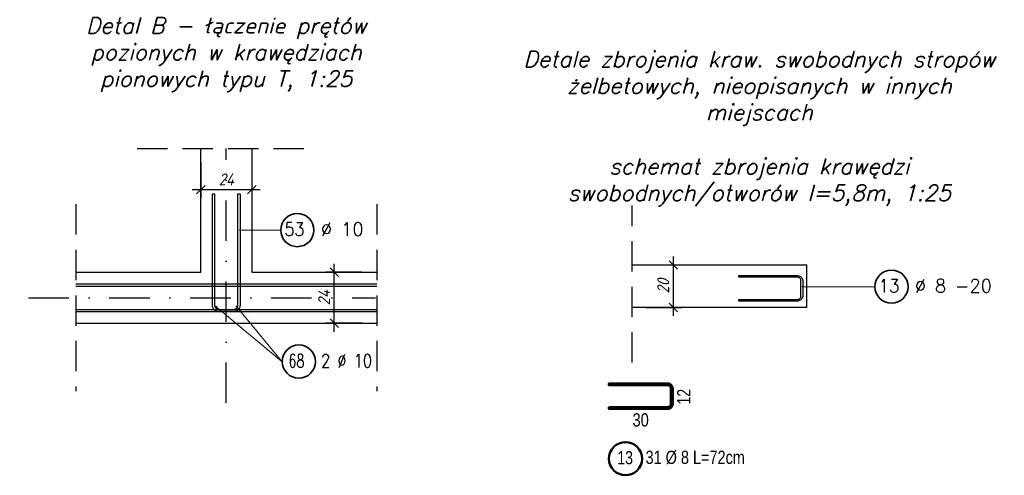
# Model space of a CAD drawing. Header units: millimetres. Extents: x -59549 to 24928, y -40343 to 39139.
# Tile 23 of 27: x -16616 to -11980, y 31764 to 33908. Entities that reach past the tile are written whole.
import ezdxf

# ---------------------------------------------------------------- set-up
doc = ezdxf.new("R2010")
doc.units = ezdxf.units.MM
doc.header["$MEASUREMENT"] = 0
doc.linetypes.add('DASHDOT', pattern=[25.4, 12.7, -6.35, 0, -6.35])
doc.linetypes.add('Hidden', pattern=[7.14375, 4.7625, -2.38125])
for name, color, linetype in [('k-schody', 2, 'Continuous'), ('k-wymiary', 1, 'Continuous'), ('k-ściany', 2, 'Continuous'), ('K-ŚCIANY OPISY', 2, 'Continuous')]:
    doc.layers.add(name, color=color, linetype=linetype)
doc.layers.add('Ogólne', color=7, linetype='Continuous', lineweight=25)
doc.styles.add('Arial', font='arial.ttf', dxfattribs={"height": 11.90625})
doc.styles.add('ISO', font='ISOCP.SHX', dxfattribs={"oblique": 15})
doc.styles.add('ROMANS', font='romans__.ttf')
doc.styles.add('STYL_AUTOMATYCZNY_3', font='GOTHIC.TTF')
doc.dimstyles.new('ISO 1_20', dxfattribs={"dimtxt": 56, "dimasz": 40, "dimexe": 40, "dimexo": 70, "dimgap": 20, "dimtad": 1, "dimdec": 1, "dimlfac": 0.1, "dimdsep": 46, "dimtxsty": 'ISO', "dimblk": 'OBLIQUE', "dimcen": 0.09, "dimdle": 40, "dimclrd": 1, "dimclre": 1, "dimclrt": 2, "dimadec": 0, "dimazin": 0, "dimtfac": 1, "dimtdec": 1, "dimtix": 1, "dimtmove": 2, "dimatfit": 0, "dimfxl": 1, "dimtolj": 1, "dimtzin": 0, "dimlwd": -1, "dimlwe": -1, "dimarcsym": 0})

# ---------------------------------------------------------------- blocks, each defined once
blk = doc.blocks.new('_Oblique')
at = {"color": 0, "linetype": 'ByBlock', "lineweight": -2, "ltscale": 30}
blk.add_line((-0.5, -0.5), (0.5, 0.5), dxfattribs=at)
blk = doc.blocks.new('*D143')
at = {"layer": 'Defpoints', "color": 0}
for p in [(-15134.8, 32719.7), (-14935.2, 32719.7), (-14935.2, 32479.7)]:
    blk.add_point(p, dxfattribs=at)
at = {"layer": 'k-wymiary', "color": 1}
for p, q in [((-15134.8, 32439.7), (-15134.8, 32759.7)), ((-15005.2, 32719.7), (-15174.8, 32719.7)), ((-15005.2, 32479.7), (-15174.8, 32479.7))]:
    blk.add_line(p, q, dxfattribs=at)
at = {"layer": 'k-wymiary', "color": 1, "xscale": 40, "yscale": 40, "zscale": 40}
for p, rotation in [((-15134.8, 32719.7), 90), ((-15134.8, 32479.7), 270)]:
    blk.add_blockref('_Oblique', p, dxfattribs=dict(at, rotation=rotation))
at = {"layer": 'k-wymiary', "color": 2, "insert": (-15182.8, 32599.7), "char_height": 56, "attachment_point": 5, "rotation": 90, "style": 'ISO'}
blk.add_mtext('\\A1;24', dxfattribs=at)
blk = doc.blocks.new('*D142')
at = {"layer": 'Defpoints', "color": 0}
for p in [(-15763.6, 33308), (-15523.6, 33308), (-15523.6, 33108.4)]:
    blk.add_point(p, dxfattribs=at)
at = {"layer": 'k-wymiary', "color": 1}
for p, q in [((-15763.6, 33238), (-15763.6, 33068.4)), ((-15523.6, 33238), (-15523.6, 33068.4)), ((-15803.6, 33108.4), (-15483.6, 33108.4))]:
    blk.add_line(p, q, dxfattribs=at)
at = {"layer": 'k-wymiary', "color": 1, "xscale": 40, "yscale": 40, "zscale": 40, "rotation": 180}
blk.add_blockref('_Oblique', (-15763.6, 33108.4), dxfattribs=at)
at = {"layer": 'k-wymiary', "color": 1, "xscale": 40, "yscale": 40, "zscale": 40}
blk.add_blockref('_Oblique', (-15523.6, 33108.4), dxfattribs=at)
at = {"layer": 'k-wymiary', "color": 2, "insert": (-15643.6, 33156.5), "char_height": 56, "attachment_point": 5, "style": 'ISO'}
blk.add_mtext('\\A1;24', dxfattribs=at)
blk = doc.blocks.new('*D154')
at = {"layer": 'Defpoints', "color": 0}
for p in [(-13737.6, 32753.9), (-13538, 32753.9), (-13737.6, 32553.9)]:
    blk.add_point(p, dxfattribs=at)
at = {"layer": 'k-wymiary', "color": 1}
for p, q in [((-13538, 32513.9), (-13538, 32793.9)), ((-13667.6, 32753.9), (-13498, 32753.9)), ((-13667.6, 32553.9), (-13498, 32553.9))]:
    blk.add_line(p, q, dxfattribs=at)
at = {"layer": 'k-wymiary', "color": 1, "xscale": 40, "yscale": 40, "zscale": 40}
for p, rotation in [((-13538, 32753.9), 90), ((-13538, 32553.9), 270)]:
    blk.add_blockref('_Oblique', p, dxfattribs=dict(at, rotation=rotation))
at = {"layer": 'k-wymiary', "color": 2, "insert": (-13586, 32653.9), "char_height": 56, "attachment_point": 5, "rotation": 90, "style": 'ISO'}
blk.add_mtext('\\A1;20', dxfattribs=at)

msp = doc.modelspace()

# ---------------------------------------------------------------- hatches: boundary and pattern name
at = {"layer": 'Ogólne', "linetype": 'Continuous', "lineweight": 50, "transparency": 33554687}
for points in [[(-15685.51, 32556.08), (-15685.89, 32557.99), (-15686.98, 32559.61), (-15688.6, 32560.7), (-15690.51, 32561.08), (-15692.43, 32560.7), (-15694.05, 32559.61), (-15695.13, 32557.99), (-15695.51, 32556.08), (-15695.13, 32554.17), (-15694.05, 32552.54), (-15692.43, 32551.46), (-15690.51, 32551.08), (-15688.6, 32551.46), (-15686.98, 32552.54), (-15685.89, 32554.17)], [(-15590.05, 32558.31), (-15590.43, 32560.22), (-15591.51, 32561.84), (-15593.13, 32562.93), (-15595.05, 32563.31), (-15596.96, 32562.93), (-15598.58, 32561.84), (-15599.67, 32560.22), (-15600.05, 32558.31), (-15599.67, 32556.39), (-15598.58, 32554.77), (-15596.96, 32553.69), (-15595.05, 32553.31), (-15593.13, 32553.69), (-15591.51, 32554.77), (-15590.43, 32556.39)]]:
    msp.add_hatch(color=5, dxfattribs=at).paths.add_polyline_path(points)

# ---------------------------------------------------------------- linework, layer by layer
at = {"layer": 'k-schody', "color": 1, "linetype": 'DASHDOT', "ltscale": 15}
for p, q in [((-15643.57, 32104.72), (-15643.57, 33302.61)), ((-16575.47, 32599.67), (-14940.63, 32599.67))]:
    msp.add_line(p, q, dxfattribs=at)
at = {"layer": 'k-ściany', "color": 1, "linetype": 'Hidden', "ltscale": 30}
for p, q in [((-16063.43, 33302.61), (-15223.71, 33302.61)), ((-16351.94, 33039.53), (-16351.94, 32159.81)), ((-14935.2, 33039.53), (-14935.2, 32159.81)), ((-13732.19, 32294.05), (-13732.19, 33033.77))]:
    msp.add_line(p, q, dxfattribs=at)
at = {"layer": 'k-ściany', "color": 2}
for p, q in [((-15763.57, 32719.67), (-15763.57, 33302.61)), ((-15523.57, 33302.61), (-15523.57, 32719.67)), ((-13732.19, 32753.91), (-12909.24, 32753.91)), ((-12909.24, 32553.91), (-12909.24, 32753.91)), ((-16351.94, 32719.67), (-15763.57, 32719.67)), ((-15523.57, 32719.67), (-14935.2, 32719.67)), ((-16351.94, 32664.67), (-14935.2, 32664.67)), ((-16351.94, 32654.67), (-14935.2, 32654.67)), ((-12909.24, 32553.91), (-13732.19, 32553.91)), ((-16351.94, 32544.67), (-14935.2, 32544.67)), ((-16351.94, 32534.67), (-14935.2, 32534.67)), ((-16351.94, 32479.67), (-14935.2, 32479.67))]:
    msp.add_line(p, q, dxfattribs=at)
at = {"layer": 'Ogólne', "color": 7, "linetype": 'Continuous', "lineweight": 18, "transparency": 33554687}
for p, q in [((-15388.8, 32917.99), (-15583.57, 32917.99)), ((-12590.92, 32651.49), (-12933.24, 32651.49)), ((-15381.59, 32299.07), (-15690.51, 32556.08)), ((-15381.59, 32299.07), (-15595.05, 32558.31))]:
    msp.add_line(p, q, dxfattribs=at)
at = {"layer": 'Ogólne', "color": 7, "linetype": 'Continuous', "lineweight": 25, "transparency": 33554687}
for points in [[(-15698.57, 33088.09), (-15698.57, 32563.93), (-15698.07, 32560.29), (-15696.86, 32556.62), (-15694.98, 32553.27), (-15692.7, 32550.54), (-15689.97, 32548.26), (-15686.62, 32546.38), (-15682.95, 32545.18), (-15679.31, 32544.67), (-15607.83, 32544.67), (-15604.19, 32545.18), (-15600.53, 32546.38), (-15597.17, 32548.26), (-15594.44, 32550.54), (-15592.17, 32553.27), (-15590.29, 32556.62), (-15589.08, 32560.29), (-15588.57, 32563.93), (-15588.57, 33088.09), (-15578.57, 33088.09), (-15578.57, 32563.23), (-15579.3, 32558.02), (-15581.09, 32552.58), (-15583.9, 32547.57), (-15587.34, 32543.44), (-15591.47, 32539.99), (-15596.48, 32537.19), (-15601.92, 32535.4), (-15607.14, 32534.67), (-15680.01, 32534.67), (-15685.22, 32535.4), (-15690.66, 32537.19), (-15695.67, 32539.99), (-15699.8, 32543.44), (-15703.25, 32547.57), (-15706.05, 32552.58), (-15707.85, 32558.02), (-15708.57, 32563.23), (-15708.57, 33088.09), (-15698.57, 33088.09)], [(-13229.24, 32591.91), (-12952.65, 32591.91), (-12949.74, 32592.32), (-12946.81, 32593.28), (-12944.12, 32594.79), (-12941.94, 32596.61), (-12940.12, 32598.79), (-12938.61, 32601.47), (-12937.65, 32604.41), (-12937.24, 32607.32), (-12937.24, 32680.5), (-12937.65, 32683.41), (-12938.61, 32686.35), (-12940.12, 32689.03), (-12941.94, 32691.21), (-12944.12, 32693.03), (-12946.81, 32694.54), (-12949.74, 32695.51), (-12952.65, 32695.91), (-13229.24, 32695.91), (-13229.24, 32703.91), (-12952.09, 32703.91), (-12947.92, 32703.33), (-12943.57, 32701.9), (-12939.56, 32699.65), (-12936.26, 32696.89), (-12933.5, 32693.59), (-12931.26, 32689.58), (-12929.82, 32685.23), (-12929.24, 32681.06), (-12929.24, 32606.76), (-12929.82, 32602.59), (-12931.26, 32598.24), (-12933.5, 32594.23), (-12936.26, 32590.93), (-12939.56, 32588.17), (-12943.57, 32585.93), (-12947.92, 32584.49), (-12952.09, 32583.91), (-13229.24, 32583.91), (-13229.24, 32591.91)]]:
    msp.add_lwpolyline(points, dxfattribs=at)
at = {"layer": 'Ogólne', "color": 5, "linetype": 'Continuous', "lineweight": 50, "transparency": 33554687}
msp.add_lwpolyline([(-13841.47, 32084.04), (-13564.88, 32084.04), (-13561.97, 32084.44), (-13559.04, 32085.41), (-13556.35, 32086.91), (-13554.17, 32088.74), (-13552.35, 32090.92), (-13550.85, 32093.6), (-13549.88, 32096.54), (-13549.47, 32099.44), (-13549.47, 32172.63), (-13549.88, 32175.54), (-13550.85, 32178.47), (-13552.35, 32181.16), (-13554.17, 32183.34), (-13556.35, 32185.16), (-13559.04, 32186.67), (-13561.97, 32187.63), (-13564.88, 32188.04), (-13841.47, 32188.04), (-13841.47, 32196.04), (-13564.33, 32196.04), (-13560.15, 32195.46), (-13555.8, 32194.02), (-13551.79, 32191.78), (-13548.49, 32189.02), (-13545.73, 32185.72), (-13543.49, 32181.71), (-13542.05, 32177.36), (-13541.47, 32173.19), (-13541.47, 32098.89), (-13542.05, 32094.72), (-13543.49, 32090.37), (-13545.73, 32086.36), (-13548.49, 32083.06), (-13551.79, 32080.3), (-13555.8, 32078.05), (-13560.15, 32076.62), (-13564.33, 32076.04), (-13841.47, 32076.04), (-13841.47, 32084.04)], dxfattribs=at)
at = {"layer": 'Ogólne', "color": 6, "linetype": 'Continuous', "lineweight": 35, "transparency": 33554687}
for centre in [(-15309.15, 32918.1), (-12511.28, 32651.59), (-15301.95, 32299.17)]:
    msp.add_circle(centre, 78.12, dxfattribs=at)
at = {"layer": 'Ogólne', "color": 5, "linetype": 'Continuous', "lineweight": 50, "transparency": 33554687}
msp.add_circle((-13763.35, 31842.02), 78.12, dxfattribs=at)

# ---------------------------------------------------------------- texts
at = {"layer": 'K-ŚCIANY OPISY', "linetype": 'Continuous', "ltscale": 30, "char_height": 75, "attachment_point": 8, "style": 'STYL_AUTOMATYCZNY_3'}
for s, insert, width in [('\\A1;\\pt0;{\\Fromans|c238;\\Q15;Detal B - łączenie prętów pozionych w krawędziach\\Ppionowych typu T, 1:25}', (-15643.57, 33568.15), 2000), ('\\A1;\\pt0;{\\Fromans|c238;\\Q15;Detale zbrojenia kraw. swobodnych stropów żelbetowych\\A0;\\C2;, nieopisanych w innych miejscach}', (-13133.24, 33410.19), 2500)]:
    msp.add_mtext(s, dxfattribs=dict(at, insert=insert, width=width))
at = {"layer": 'K-ŚCIANY OPISY', "linetype": 'Continuous', "ltscale": 30, "insert": (-13133.24, 33030.65), "char_height": 75, "attachment_point": 8, "style": 'STYL_AUTOMATYCZNY_3'}
msp.add_mtext('\\A1;\\pt0;{\\Fromans|c238;\\Q15;schemat zbrojenia krawędzi\\Pswobodnych/otworów l=5,8m, 1:25}', dxfattribs=at)
at = {"layer": 'Ogólne', "color": 7, "linetype": 'Continuous', "lineweight": 25, "transparency": 33554687, "char_height": 62.5, "attachment_point": 7}
for s, insert, width, style in [('\\W0.88;\\fRomanS|i1|b0|c0|p0;53', (-15369.99, 32890.91), 149.0931, 'ROMANS'), ('\\W0.99;\\fRomanS|i1|b0|c0|p0; %%c 10 ', (-15240.6, 32890.91), 404.6233, 'ROMANS'), ('\\W0.92;\\fRomanS|i1|b0|c0|p0;13', (-12572.12, 32624.4), 150.313, 'ROMANS'), ('\\W0.98;\\fRomanS|i1|b0|c0|p0; %%c 8 -20 ', (-12442.73, 32624.4), 607.8508, 'ROMANS'), ('\\W0.70;\\fRomanS|i1|b0|c0|p0;68', (-15350.62, 32271.98), 119.2745, 'ROMANS'), ('\\W0.80;\\fRomanS|i1|b0|c0|p0; 2 %%c 10  ', (-15231.48, 32271.98), 474.6173, 'ROMANS'), ('\\W0.79;30', (-13730.64, 31992.54), 102.45, 'Arial')]:
    msp.add_mtext(s, dxfattribs=dict(at, insert=insert, width=width, style=style))
at = {"layer": 'Ogólne', "color": 7, "linetype": 'Continuous', "lineweight": 25, "transparency": 33554687, "insert": (-13457.97, 32096.87), "char_height": 62.5, "width": 101.2892, "attachment_point": 7, "rotation": 90, "style": 'Arial'}
msp.add_mtext('\\W0.76;12', dxfattribs=at)
at = {"layer": 'Ogólne', "color": 6, "linetype": 'Continuous', "lineweight": 35, "transparency": 33554687, "char_height": 62.5, "attachment_point": 7, "style": 'Arial'}
for s, insert, width in [('\\W0.76;13', (-13802.2, 31814.83), 101.2892), ('\\W0.78; 31 %%c 8 L=72cm ', (-13688.14, 31814.83), 530.8319)]:
    msp.add_mtext(s, dxfattribs=dict(at, insert=insert, width=width))

# ---------------------------------------------------------------- dimensions: what is measured, and where the dimension line sits
at = {"layer": 'k-wymiary', "color": 6}
dim = msp.add_linear_dim(base=(-15523.57, 33108.45), p1=(-15763.57, 33308.04), p2=(-15523.57, 33308.04), dimstyle='ISO 1_20', dxfattribs=at)
dim.commit()
dim.dimension.update_dxf_attribs({"geometry": '*D142', "text_midpoint": (-15643.57, 33156.45)})
for base, p1, p2, picture, middle in [((-13538.02, 32753.91), (-13737.61, 32553.91), (-13737.61, 32753.91), '*D154', (-13586.03, 32653.91)), ((-15134.79, 32719.67), (-14935.2, 32479.67), (-14935.2, 32719.67), '*D143', (-15182.8, 32599.67))]:
    dim = msp.add_linear_dim(base=base, p1=p1, p2=p2, angle=90, dimstyle='ISO 1_20', dxfattribs=at)
    dim.commit()
    dim.dimension.update_dxf_attribs({"geometry": picture, "text_midpoint": middle})

doc.saveas('drawing.dxf')
